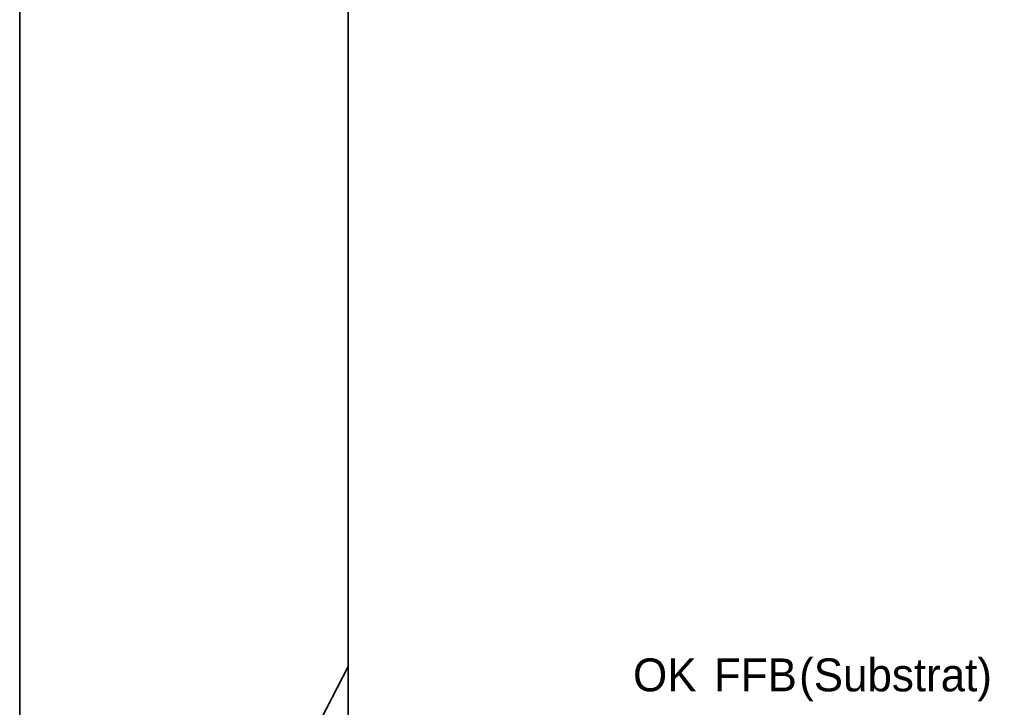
# Model space of a CAD drawing. Extents: x -94 to 1256, y 388 to 888.
# Tile 6 of 51: x -94 to -34, y 721 to 763. Entities that reach past the tile are written whole.
import ezdxf

# ---------------------------------------------------------------- set-up
doc = ezdxf.new("R2010")
doc.units = 0
doc.layers.get('0').update_dxf_attribs({"lineweight": 25})
doc.layers.add('01AFU Allgemein Bemaßung', color=7, linetype='Continuous', lineweight=25)
doc.layers.add('Rahmen', color=7, linetype='Continuous', lineweight=35)
doc.styles.get("Standard").update_dxf_attribs({"font": 'arial.ttf'})

# ---------------------------------------------------------------- blocks, each defined once
blk = doc.blocks.new('Blockreferenz-A07F5X25WF', base_point=(-94.134, 387.785))
at = {"layer": 'Rahmen', "color": 0, "linetype": 'ByBlock', "ltscale": 0.35}
for p, q in [((-94.134, 887.785), (-94.134, 387.785)), ((-74.134, 882.785), (-74.134, 392.785)), ((-94.134, 684.785), (-74.134, 723.452))]:
    blk.add_line(p, q, dxfattribs=at)
blk = doc.blocks.new('MText-A07F5X49WF', base_point=(-56.801, 721.933))
at = {"color": 0, "linetype": 'ByBlock', "lineweight": -2, "ltscale": 0.13, "char_height": 2, "attachment_point": 1}
for s, insert in [('{\\fCentury Gothic;OK}', (-56.801, 723.933)), ('{\\fCentury Gothic;(Substrat)}', (-46.695, 723.933)), ('{\\fCentury Gothic;FFB}', (-51.879, 723.933))]:
    blk.add_mtext(s, dxfattribs=dict(at, insert=insert))

msp = doc.modelspace()

# ---------------------------------------------------------------- block references
at = {"ltscale": 0.25}
msp.add_blockref('Blockreferenz-A07F5X25WF', (-94.134, 387.785), dxfattribs=at)
at = {"layer": '01AFU Allgemein Bemaßung', "color": 7, "lineweight": 13, "ltscale": 0.13}
msp.add_blockref('MText-A07F5X49WF', (-56.801, 721.933), dxfattribs=at)

doc.saveas('drawing.dxf')
